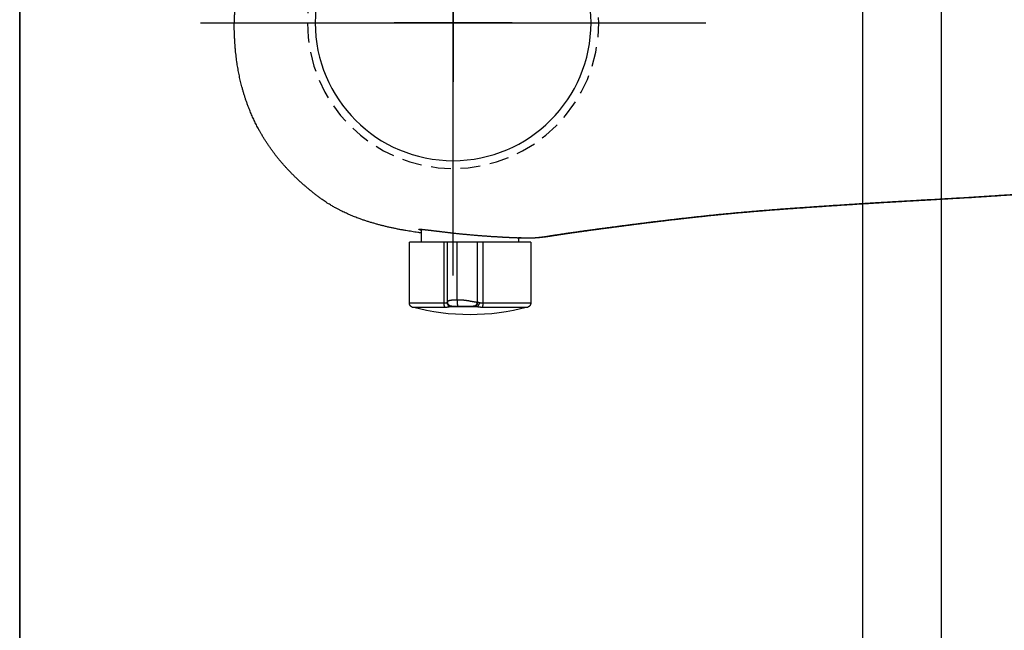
# Model space of a CAD drawing. Header units: millimetres. Extents: x 6161 to 8965, y -9035 to -5431.
# Tile 87 of 256: x 7364 to 7377, y -6811 to -6803. Entities that reach past the tile are written whole.
import ezdxf

# ---------------------------------------------------------------- set-up
doc = ezdxf.new("R2010")
doc.units = ezdxf.units.MM
doc.linetypes.add('HIDDEN', pattern=[0.375, 0.25, -0.125])
doc.layers.add('Wyposazenie Wew - Urzadzenia Sanitarne', color=6, linetype='Continuous')
doc.layers.add('Ściany', color=7, linetype='Continuous')

# ---------------------------------------------------------------- blocks, each defined once
blk = doc.blocks.new('ORAS_ELECTRA')
for p, q in [((3.562, 0.555), (2.787, 0.555)), ((2.787, 0.116), (2.787, 0.555)), ((2.787, 0.402), (2.622, 0.402)), ((2.787, 0.072), (2.787, 0.116)), ((2.787, 0.116), (3.562, 0.116)), ((3.543, 0.072), (2.787, 0.072)), ((3.543, 0.072), (3.543, 0.072)), ((3.603, 0.04), (3.603, -0.303)), ((3.52, -0.051), (2.787, -0.051)), ((2.787, -0.381), (2.787, -0.304)), ((2.787, -0.304), (3.55, -0.304)), ((2.787, -0.985), (2.787, -0.381)), ((3.562, -0.381), (2.787, -0.381)), ((2.729, -0.832), (2.787, -0.832)), ((2.787, -0.985), (3.562, -0.985)), ((2.733, -1.026), (2.733, -1.025)), ((2.368, -4.189), (2.367, -4.175))]:
    blk.add_line(p, q)
for points in [[(0, -0.75), (0, 0.75)], [(-0.75, 0), (0.75, 0)]]:
    blk.add_lwpolyline(points)
at = {"color": 9, "linetype": 'HIDDEN', "true_color": 0xb8b8b8}
blk.add_circle((0, 0), 1.85, dxfattribs=at)
blk.add_arc((0.9, -0.215), 2.807, 344.8647, 15.1366)
for points, knots in [([(-2.718, -0.167), (-2.717, -0.147), (-2.715, -0.106), (-2.712, -0.047), (-2.708, 0.012), (-2.704, 0.068), (-2.699, 0.124), (-2.694, 0.181), (-2.688, 0.237), (-2.682, 0.291), (-2.676, 0.344), (-2.67, 0.395), (-2.663, 0.447), (-2.655, 0.498), (-2.647, 0.549), (-2.639, 0.597), (-2.631, 0.642), (-2.623, 0.685), (-2.615, 0.727), (-2.606, 0.77), (-2.596, 0.812), (-2.586, 0.857), (-2.574, 0.904), (-2.563, 0.948), (-2.552, 0.986), (-2.543, 1.018), (-2.532, 1.053), (-2.521, 1.09), (-2.508, 1.129), (-2.495, 1.167), (-2.481, 1.206), (-2.466, 1.244), (-2.451, 1.282), (-2.436, 1.319), (-2.421, 1.351), (-2.408, 1.38), (-2.397, 1.404), (-2.385, 1.428), (-2.373, 1.452), (-2.36, 1.476), (-2.347, 1.499), (-2.334, 1.523), (-2.32, 1.546), (-2.305, 1.571), (-2.289, 1.597), (-2.27, 1.625), (-2.251, 1.652), (-2.232, 1.679), (-2.212, 1.705), (-2.192, 1.732), (-2.172, 1.758), (-2.149, 1.788), (-2.122, 1.82), (-2.093, 1.856), (-2.063, 1.891), (-2.032, 1.926), (-2.001, 1.96), (-1.969, 1.993), (-1.938, 2.025), (-1.907, 2.056), (-1.875, 2.087), (-1.845, 2.115), (-1.817, 2.14), (-1.791, 2.163), (-1.764, 2.186), (-1.737, 2.208), (-1.71, 2.23), (-1.683, 2.252), (-1.655, 2.273), (-1.627, 2.294), (-1.599, 2.314), (-1.571, 2.333), (-1.543, 2.353), (-1.515, 2.372), (-1.486, 2.39), (-1.455, 2.409), (-1.422, 2.429), (-1.387, 2.449), (-1.351, 2.469), (-1.316, 2.488), (-1.279, 2.506), (-1.243, 2.524), (-1.206, 2.541), (-1.171, 2.557), (-1.139, 2.571), (-1.108, 2.583), (-1.078, 2.595), (-1.047, 2.607), (-1.014, 2.619), (-0.981, 2.631), (-0.948, 2.642), (-0.914, 2.652), (-0.877, 2.663), (-0.838, 2.675), (-0.795, 2.686), (-0.752, 2.697), (-0.709, 2.707), (-0.667, 2.716), (-0.625, 2.724), (-0.583, 2.732), (-0.541, 2.739), (-0.498, 2.745), (-0.456, 2.751), (-0.413, 2.756), (-0.369, 2.761), (-0.324, 2.765), (-0.278, 2.769), (-0.232, 2.772), (-0.186, 2.774), (-0.139, 2.776), (-0.093, 2.778), (-0.046, 2.778), (-0.015, 2.778), (0, 2.779)], [0, 0, 0, 0, 0.013173, 0.026968, 0.039452, 0.051937, 0.064422, 0.076914, 0.089407, 0.101899, 0.113285, 0.124672, 0.136058, 0.147455, 0.158851, 0.170247, 0.179829, 0.189411, 0.198992, 0.208583, 0.218175, 0.227766, 0.23898, 0.250194, 0.257677, 0.26516, 0.272643, 0.281669, 0.290696, 0.299723, 0.308767, 0.317812, 0.326856, 0.335668, 0.34448, 0.350363, 0.356246, 0.362128, 0.368095, 0.374062, 0.380028, 0.386007, 0.391986, 0.397965, 0.405267, 0.412569, 0.419883, 0.427198, 0.434531, 0.441864, 0.4492, 0.456536, 0.466738, 0.476941, 0.487144, 0.497369, 0.507594, 0.517819, 0.527563, 0.537306, 0.54706, 0.556814, 0.564498, 0.572181, 0.57987, 0.587559, 0.595265, 0.602971, 0.610683, 0.618395, 0.625946, 0.633498, 0.64105, 0.648615, 0.656181, 0.663746, 0.672684, 0.681623, 0.690563, 0.699501, 0.708481, 0.717462, 0.726443, 0.735423, 0.742659, 0.749896, 0.757138, 0.764379, 0.772158, 0.779938, 0.787719, 0.795499, 0.803277, 0.813049, 0.822822, 0.832595, 0.842367, 0.851817, 0.861268, 0.870718, 0.880168, 0.889651, 0.899134, 0.908618, 0.918101, 0.928321, 0.938541, 0.948768, 0.958996, 0.969244, 0.979492, 0.989746, 1, 1, 1, 1]), ([(2.669, 0.402), (2.667, 0.417), (2.663, 0.446), (2.657, 0.486), (2.651, 0.524), (2.645, 0.562), (2.638, 0.601), (2.631, 0.643), (2.623, 0.686), (2.614, 0.73), (2.605, 0.773), (2.596, 0.816), (2.585, 0.859), (2.575, 0.901), (2.564, 0.943), (2.552, 0.985), (2.54, 1.027), (2.528, 1.068), (2.515, 1.109), (2.501, 1.15), (2.488, 1.187), (2.475, 1.221), (2.464, 1.251), (2.452, 1.281), (2.439, 1.31), (2.426, 1.34), (2.413, 1.369), (2.399, 1.399), (2.384, 1.429), (2.368, 1.461), (2.353, 1.49), (2.339, 1.515), (2.326, 1.536), (2.312, 1.559), (2.297, 1.584), (2.28, 1.61), (2.262, 1.636), (2.242, 1.664), (2.22, 1.695), (2.195, 1.729), (2.17, 1.761), (2.146, 1.791), (2.122, 1.82), (2.099, 1.849), (2.074, 1.877), (2.05, 1.906), (2.024, 1.935), (1.996, 1.965), (1.966, 1.996), (1.936, 2.027), (1.905, 2.058), (1.874, 2.087), (1.844, 2.115), (1.816, 2.141), (1.789, 2.165), (1.761, 2.189), (1.733, 2.212), (1.705, 2.235), (1.676, 2.257), (1.647, 2.279), (1.617, 2.301), (1.585, 2.324), (1.551, 2.348), (1.516, 2.37), (1.482, 2.393), (1.447, 2.414), (1.411, 2.435), (1.375, 2.456), (1.342, 2.474), (1.311, 2.49), (1.283, 2.504), (1.255, 2.518), (1.226, 2.532), (1.198, 2.545), (1.169, 2.558), (1.139, 2.57), (1.11, 2.583), (1.08, 2.594), (1.047, 2.607), (1.011, 2.62), (0.972, 2.634), (0.933, 2.646), (0.894, 2.659), (0.854, 2.67), (0.816, 2.681), (0.78, 2.69), (0.745, 2.698), (0.71, 2.706), (0.676, 2.714), (0.641, 2.721), (0.606, 2.727), (0.57, 2.734), (0.533, 2.74), (0.494, 2.746), (0.453, 2.751), (0.412, 2.756), (0.369, 2.761), (0.324, 2.765), (0.278, 2.769), (0.232, 2.772), (0.186, 2.774), (0.139, 2.776), (0.093, 2.778), (0.046, 2.778), (0.015, 2.778), (0, 2.779)], [0, 0, 0, 0, 0.011884, 0.021541, 0.031198, 0.040858, 0.050517, 0.061658, 0.072798, 0.083938, 0.09509, 0.106242, 0.117393, 0.128399, 0.139405, 0.150419, 0.161432, 0.172305, 0.183178, 0.19406, 0.204942, 0.213072, 0.221203, 0.229333, 0.237463, 0.245619, 0.253775, 0.261931, 0.270086, 0.279443, 0.288799, 0.295047, 0.301296, 0.307544, 0.315447, 0.323352, 0.331258, 0.339161, 0.34974, 0.36032, 0.370899, 0.380327, 0.389756, 0.399185, 0.408626, 0.418068, 0.427509, 0.43839, 0.449271, 0.460152, 0.471056, 0.481961, 0.492865, 0.502019, 0.511174, 0.520329, 0.529483, 0.538667, 0.547851, 0.557036, 0.566219, 0.5766, 0.586982, 0.597364, 0.607745, 0.618173, 0.628604, 0.639034, 0.649463, 0.65742, 0.665378, 0.673335, 0.681305, 0.689275, 0.697245, 0.705338, 0.713432, 0.721531, 0.729629, 0.740047, 0.750464, 0.760882, 0.771325, 0.781768, 0.792212, 0.801205, 0.8102, 0.819195, 0.828189, 0.837207, 0.846227, 0.855246, 0.864265, 0.874765, 0.885266, 0.895775, 0.906283, 0.917982, 0.929681, 0.941381, 0.953079, 0.964809, 0.97654, 0.98827, 1, 1, 1, 1]), ([(3.61, 0.518), (3.61, 0.52), (3.609, 0.523), (3.607, 0.527), (3.604, 0.531), (3.602, 0.534), (3.601, 0.537), (3.599, 0.538), (3.597, 0.54), (3.596, 0.541), (3.594, 0.543), (3.592, 0.545), (3.59, 0.546), (3.586, 0.548), (3.583, 0.55), (3.578, 0.552), (3.573, 0.554), (3.568, 0.555), (3.564, 0.555), (3.562, 0.555)], [0, 0, 0, 0, 0.078431, 0.1516011, 0.2186896, 0.2790502, 0.32217, 0.3604948, 0.3938979, 0.422293, 0.4507485, 0.4935938, 0.5444787, 0.6032665, 0.6696909, 0.7433181, 0.8235147, 0.9094301, 1, 1, 1, 1]), ([(3.562, 0.116), (3.562, 0.129), (3.562, 0.156), (3.562, 0.195), (3.562, 0.232), (3.562, 0.268), (3.562, 0.303), (3.562, 0.335), (3.562, 0.366), (3.562, 0.394), (3.562, 0.421), (3.562, 0.445), (3.562, 0.467), (3.562, 0.487), (3.562, 0.504), (3.562, 0.519), (3.562, 0.532), (3.562, 0.542), (3.562, 0.549), (3.562, 0.553), (3.562, 0.555), (3.562, 0.555), (3.562, 0.555)], [0, 0, 0, 0, 0.051969, 0.103938, 0.155907, 0.207876, 0.259845, 0.311814, 0.363783, 0.415752, 0.467721, 0.51969, 0.571659, 0.623628, 0.675597, 0.727566, 0.779535, 0.831504, 0.883473, 0.935442, 0.987411, 1, 1, 1, 1]), ([(3.61, 0.518), (3.61, 0.518), (3.61, 0.518), (3.61, 0.516), (3.61, 0.514), (3.61, 0.51), (3.61, 0.505), (3.61, 0.499), (3.61, 0.492), (3.61, 0.484), (3.61, 0.475), (3.61, 0.464), (3.61, 0.453), (3.61, 0.441), (3.61, 0.427), (3.61, 0.413), (3.61, 0.398), (3.61, 0.381), (3.61, 0.364), (3.61, 0.347), (3.61, 0.328), (3.61, 0.308), (3.61, 0.288), (3.61, 0.267), (3.61, 0.244), (3.61, 0.222), (3.61, 0.198), (3.61, 0.174), (3.61, 0.15), (3.61, 0.125), (3.61, 0.108), (3.61, 0.1)], [0, 0, 0, 0, 0.030258, 0.064558, 0.099481, 0.134404, 0.169327, 0.204251, 0.239174, 0.273473, 0.307773, 0.342072, 0.376372, 0.411295, 0.446218, 0.481141, 0.516065, 0.550988, 0.585287, 0.619587, 0.653886, 0.688186, 0.723109, 0.758032, 0.792955, 0.827879, 0.862802, 0.897101, 0.931401, 0.9657, 1, 1, 1, 1]), ([(2.635, 0.402), (2.635, 0.403), (2.634, 0.406), (2.633, 0.409), (2.632, 0.413), (2.631, 0.416), (2.63, 0.42), (2.629, 0.423), (2.628, 0.426), (2.627, 0.428), (2.626, 0.43), (2.626, 0.432), (2.625, 0.434), (2.624, 0.435), (2.623, 0.435), (2.622, 0.435), (2.622, 0.434), (2.621, 0.432), (2.621, 0.43), (2.621, 0.428), (2.621, 0.426), (2.621, 0.423), (2.621, 0.42), (2.621, 0.416), (2.621, 0.411), (2.622, 0.406), (2.622, 0.4), (2.623, 0.393), (2.624, 0.385), (2.624, 0.377), (2.625, 0.37), (2.626, 0.362), (2.627, 0.355), (2.628, 0.347), (2.629, 0.339), (2.63, 0.33), (2.631, 0.321), (2.632, 0.31), (2.634, 0.297), (2.635, 0.284), (2.637, 0.271), (2.638, 0.258), (2.64, 0.245), (2.641, 0.233), (2.643, 0.222), (2.644, 0.21), (2.646, 0.197), (2.647, 0.185), (2.649, 0.171), (2.651, 0.155), (2.653, 0.138), (2.655, 0.12), (2.657, 0.102), (2.659, 0.085), (2.661, 0.069), (2.663, 0.054), (2.665, 0.039), (2.666, 0.024), (2.668, 0.009), (2.67, -0.007), (2.672, -0.023), (2.674, -0.042), (2.676, -0.063), (2.678, -0.083), (2.68, -0.103), (2.682, -0.123), (2.684, -0.141), (2.685, -0.158), (2.687, -0.175), (2.688, -0.192), (2.69, -0.21), (2.692, -0.228), (2.693, -0.247), (2.695, -0.266), (2.696, -0.285), (2.698, -0.304), (2.7, -0.324), (2.701, -0.343), (2.703, -0.36), (2.704, -0.377), (2.705, -0.393), (2.706, -0.408), (2.707, -0.423), (2.708, -0.439), (2.709, -0.455), (2.711, -0.473), (2.712, -0.493), (2.713, -0.512), (2.714, -0.53), (2.715, -0.547), (2.716, -0.563), (2.717, -0.577), (2.718, -0.59), (2.719, -0.603), (2.719, -0.616), (2.72, -0.629), (2.721, -0.642), (2.721, -0.657), (2.722, -0.672), (2.723, -0.687), (2.724, -0.701), (2.724, -0.713), (2.725, -0.725), (2.725, -0.735), (2.726, -0.745), (2.726, -0.754), (2.726, -0.763), (2.727, -0.771), (2.727, -0.78), (2.728, -0.79), (2.728, -0.799), (2.728, -0.808), (2.729, -0.816), (2.729, -0.823), (2.729, -0.83), (2.73, -0.835), (2.73, -0.84), (2.73, -0.844), (2.73, -0.848), (2.73, -0.851), (2.73, -0.855), (2.731, -0.858), (2.731, -0.861), (2.731, -0.863), (2.731, -0.864), (2.731, -0.865), (2.731, -0.865), (2.732, -0.865), (2.732, -0.864), (2.732, -0.863), (2.732, -0.861), (2.732, -0.86), (2.732, -0.857), (2.732, -0.854), (2.732, -0.849), (2.732, -0.845), (2.732, -0.839), (2.732, -0.835), (2.732, -0.832), (2.732, -0.832)], [0, 0, 0, 0, 0.0042792, 0.0099787, 0.0156781, 0.021404, 0.0271325, 0.0336812, 0.0402309, 0.0467796, 0.0533655, 0.0599525, 0.0665385, 0.075105, 0.0836716, 0.0922755, 0.1008795, 0.1086514, 0.1164303, 0.1228835, 0.1293378, 0.135791, 0.1422804, 0.1487709, 0.1552604, 0.1636998, 0.1721392, 0.1806144, 0.1890896, 0.1967438, 0.2044047, 0.2108416, 0.2172794, 0.2237163, 0.2301885, 0.2366616, 0.2431338, 0.2515487, 0.2599637, 0.2684131, 0.2768626, 0.2844923, 0.2921284, 0.2986405, 0.3051535, 0.3116655, 0.3182132, 0.3247618, 0.3313095, 0.3398225, 0.3483355, 0.3568835, 0.3654316, 0.3731504, 0.3808757, 0.3874612, 0.3940477, 0.4006332, 0.4072552, 0.4138782, 0.4205002, 0.4291111, 0.4377221, 0.4463692, 0.4550164, 0.4628257, 0.4706418, 0.477228, 0.4838183, 0.4911381, 0.498458, 0.5058002, 0.5131423, 0.5210725, 0.5290028, 0.5369615, 0.5449203, 0.5527456, 0.5605779, 0.5671458, 0.5737147, 0.5802826, 0.5868873, 0.593493, 0.6000978, 0.6086872, 0.6172766, 0.6259026, 0.6345286, 0.6423194, 0.650117, 0.6566572, 0.6631984, 0.6697386, 0.6763153, 0.682893, 0.6894697, 0.6980223, 0.7065749, 0.7151638, 0.7237526, 0.7315096, 0.7392733, 0.7458024, 0.7523325, 0.7588616, 0.765427, 0.7719935, 0.7785589, 0.7870967, 0.7956344, 0.8042082, 0.812782, 0.8205252, 0.8282751, 0.8348041, 0.841334, 0.847863, 0.8544283, 0.8609946, 0.8675599, 0.8760975, 0.884635, 0.8932085, 0.9017821, 0.909525, 0.9172746, 0.9238053, 0.930337, 0.9368677, 0.9434348, 0.9500028, 0.9565699, 0.9651097, 0.9736495, 0.9822254, 0.9908012, 0.9985463, 1, 1, 1, 1]), ([(2.787, -0.051), (2.787, -0.049), (2.787, -0.043), (2.787, -0.036), (2.787, -0.028), (2.787, -0.021), (2.787, -0.015), (2.787, -0.008), (2.787, -0.002), (2.787, 0.004), (2.787, 0.009), (2.787, 0.014), (2.787, 0.019), (2.787, 0.024), (2.787, 0.028), (2.787, 0.033), (2.787, 0.037), (2.787, 0.041), (2.787, 0.045), (2.787, 0.048), (2.787, 0.052), (2.787, 0.055), (2.787, 0.057), (2.787, 0.06), (2.787, 0.062), (2.787, 0.064), (2.787, 0.066), (2.787, 0.068), (2.787, 0.069), (2.787, 0.07), (2.787, 0.071), (2.787, 0.071), (2.787, 0.072), (2.787, 0.072), (2.787, 0.072)], [0, 0, 0, 0, 0.019721, 0.03899, 0.057967, 0.076814, 0.095683, 0.114718, 0.134051, 0.153798, 0.17406, 0.194923, 0.216457, 0.238722, 0.261761, 0.285612, 0.313317, 0.342096, 0.371961, 0.402918, 0.434962, 0.468086, 0.502274, 0.541086, 0.581133, 0.622379, 0.664784, 0.708307, 0.762973, 0.819155, 0.87676, 0.935693, 0.995855, 1, 1, 1, 1]), ([(3.52, -0.051), (3.52, -0.049), (3.52, -0.043), (3.52, -0.036), (3.52, -0.028), (3.52, -0.021), (3.521, -0.014), (3.521, -0.007), (3.521, -0.001), (3.522, 0.006), (3.522, 0.011), (3.523, 0.017), (3.523, 0.02), (3.524, 0.022), (3.524, 0.024), (3.524, 0.025), (3.524, 0.026), (3.524, 0.027), (3.525, 0.029), (3.525, 0.032), (3.526, 0.036), (3.526, 0.04), (3.527, 0.043), (3.528, 0.047), (3.529, 0.05), (3.53, 0.053), (3.531, 0.056), (3.532, 0.058), (3.533, 0.061), (3.534, 0.063), (3.535, 0.065), (3.536, 0.067), (3.538, 0.069), (3.539, 0.07), (3.54, 0.071), (3.541, 0.071), (3.542, 0.072), (3.543, 0.072), (3.543, 0.072)], [0, 0, 0, 0, 0.01917, 0.038292, 0.057502, 0.076956, 0.09682, 0.117269, 0.138479, 0.160625, 0.183871, 0.204366, 0.225833, 0.231627, 0.237495, 0.243437, 0.249456, 0.255552, 0.261727, 0.28189, 0.304533, 0.329846, 0.358036, 0.389317, 0.423917, 0.45358, 0.485546, 0.519924, 0.556824, 0.596349, 0.638597, 0.700325, 0.760775, 0.819502, 0.876112, 0.93026, 0.981648, 1, 1, 1, 1]), ([(3.6, 0.016), (3.6, 0.017), (3.6, 0.017), (3.6, 0.018), (3.6, 0.019), (3.6, 0.019), (3.6, 0.02), (3.6, 0.021), (3.6, 0.021), (3.599, 0.022), (3.599, 0.022), (3.599, 0.023), (3.599, 0.023), (3.599, 0.023), (3.599, 0.024), (3.599, 0.024), (3.599, 0.024), (3.599, 0.025), (3.599, 0.026), (3.599, 0.027), (3.598, 0.03), (3.597, 0.033), (3.596, 0.037), (3.594, 0.04), (3.593, 0.043), (3.591, 0.046), (3.589, 0.049), (3.588, 0.05), (3.587, 0.052), (3.586, 0.053), (3.585, 0.053), (3.585, 0.054), (3.584, 0.055), (3.582, 0.056), (3.581, 0.058), (3.578, 0.06), (3.576, 0.062), (3.573, 0.063), (3.571, 0.065), (3.569, 0.066), (3.567, 0.067), (3.565, 0.067), (3.563, 0.068), (3.561, 0.069), (3.559, 0.069), (3.557, 0.07), (3.554, 0.07), (3.552, 0.071), (3.55, 0.071), (3.549, 0.071), (3.547, 0.071), (3.545, 0.072), (3.543, 0.072), (3.543, 0.072)], [0, 0, 0, 0, 0.041021, 0.077129, 0.108289, 0.134488, 0.155745, 0.166554, 0.175503, 0.182672, 0.188223, 0.190501, 0.192537, 0.19444, 0.19634, 0.198367, 0.203303, 0.208682, 0.214023, 0.226465, 0.24817, 0.285339, 0.314754, 0.343372, 0.372817, 0.40328, 0.434823, 0.453059, 0.467575, 0.478348, 0.486536, 0.495857, 0.510203, 0.526983, 0.546081, 0.579762, 0.61095, 0.639622, 0.668015, 0.693395, 0.715765, 0.735138, 0.75305, 0.773725, 0.797404, 0.824822, 0.855364, 0.888996, 0.905911, 0.923594, 0.944615, 0.9701, 1, 1, 1, 1]), ([(3.553, 0.071), (3.553, 0.071), (3.554, 0.073), (3.555, 0.075), (3.555, 0.076)], [0, 0, 0, 0, 0.333283, 1, 1, 1, 1]), ([(3.555, 0.076), (3.556, 0.078), (3.557, 0.082), (3.559, 0.088), (3.56, 0.094), (3.561, 0.101), (3.562, 0.108), (3.562, 0.113), (3.562, 0.116)], [0, 0, 0, 0, 0.1721607, 0.3417805, 0.5091093, 0.6744073, 0.8379446, 1, 1, 1, 1]), ([(3.555, 0.076), (3.558, 0.076), (3.563, 0.075), (3.571, 0.073), (3.579, 0.069), (3.586, 0.065), (3.593, 0.059), (3.598, 0.053), (3.601, 0.047), (3.603, 0.042), (3.603, 0.04)], [0, 0, 0, 0, 0.118749, 0.242699, 0.370375, 0.5, 0.629625, 0.757301, 0.881251, 1, 1, 1, 1]), ([(3.61, 0.1), (3.609, 0.101), (3.608, 0.103), (3.604, 0.106), (3.599, 0.109), (3.592, 0.111), (3.585, 0.113), (3.577, 0.115), (3.57, 0.115), (3.564, 0.116), (3.562, 0.116)], [0, 0, 0, 0, 0.1191402, 0.243165, 0.3706743, 0.5, 0.6293257, 0.756835, 0.8808598, 1, 1, 1, 1]), ([(3.603, 0.04), (3.603, 0.037), (3.602, 0.032), (3.601, 0.024), (3.6, 0.018), (3.6, 0.014), (3.6, 0.013)], [0, 0, 0, 0, 0.266792, 0.520964, 0.764581, 1, 1, 1, 1]), ([(3.6, 0.016), (3.6, 0.016), (3.6, 0.016), (3.6, 0.015), (3.6, 0.013), (3.6, 0.012), (3.6, 0.009), (3.6, 0.007), (3.6, 0.004), (3.6, 0.001), (3.6, -0.002), (3.6, -0.005), (3.6, -0.008), (3.6, -0.011), (3.6, -0.014), (3.6, -0.017), (3.6, -0.021), (3.6, -0.025), (3.6, -0.028), (3.6, -0.03), (3.6, -0.032), (3.6, -0.034), (3.6, -0.035), (3.6, -0.037), (3.6, -0.04), (3.6, -0.043), (3.6, -0.046), (3.6, -0.049), (3.6, -0.05), (3.6, -0.051), (3.6, -0.053), (3.6, -0.054), (3.6, -0.055), (3.6, -0.056), (3.6, -0.057), (3.6, -0.058), (3.6, -0.058), (3.6, -0.059), (3.6, -0.06), (3.6, -0.06)], [0, 0, 0, 0, 0.076078, 0.15297, 0.227006, 0.298208, 0.366602, 0.432213, 0.495074, 0.555219, 0.594456, 0.632169, 0.668376, 0.703094, 0.736346, 0.768157, 0.800233, 0.830287, 0.858366, 0.86887, 0.879083, 0.889008, 0.898651, 0.908017, 0.917111, 0.938818, 0.957286, 0.962758, 0.967903, 0.972732, 0.977263, 0.981513, 0.985504, 0.989865, 0.991183, 0.992445, 0.993663, 0.996026, 1, 1, 1, 1]), ([(3.61, 0.1), (3.61, 0.096), (3.61, 0.088), (3.609, 0.077), (3.608, 0.066), (3.607, 0.057), (3.605, 0.048), (3.604, 0.043), (3.603, 0.04)], [0, 0, 0, 0, 0.165911, 0.33128, 0.498335, 0.665401, 0.831978, 1, 1, 1, 1]), ([(2.787, -0.304), (2.787, -0.302), (2.787, -0.298), (2.787, -0.293), (2.787, -0.287), (2.787, -0.281), (2.787, -0.275), (2.787, -0.269), (2.787, -0.263), (2.787, -0.257), (2.787, -0.251), (2.787, -0.246), (2.787, -0.24), (2.787, -0.234), (2.787, -0.227), (2.787, -0.221), (2.787, -0.215), (2.787, -0.209), (2.787, -0.203), (2.787, -0.197), (2.787, -0.19), (2.787, -0.184), (2.787, -0.178), (2.787, -0.173), (2.787, -0.167), (2.787, -0.161), (2.787, -0.155), (2.787, -0.149), (2.787, -0.143), (2.787, -0.137), (2.787, -0.131), (2.787, -0.124), (2.787, -0.118), (2.787, -0.111), (2.787, -0.104), (2.787, -0.097), (2.787, -0.09), (2.787, -0.082), (2.787, -0.075), (2.787, -0.067), (2.787, -0.059), (2.787, -0.054), (2.787, -0.051)], [0, 0, 0, 0, 0.049887, 0.099698, 0.149297, 0.198547, 0.247314, 0.295466, 0.34287, 0.379507, 0.415541, 0.45091, 0.485556, 0.519419, 0.552445, 0.584578, 0.61163, 0.637943, 0.663488, 0.688238, 0.712168, 0.735259, 0.752802, 0.769811, 0.786283, 0.802217, 0.817617, 0.832489, 0.846477, 0.85999, 0.873048, 0.885678, 0.897914, 0.909797, 0.921379, 0.932718, 0.943882, 0.954949, 0.966002, 0.977133, 0.988433, 1, 1, 1, 1]), ([(3.55, -0.304), (3.55, -0.302), (3.55, -0.298), (3.549, -0.293), (3.549, -0.287), (3.548, -0.281), (3.547, -0.275), (3.546, -0.27), (3.546, -0.267), (3.545, -0.266), (3.545, -0.265), (3.545, -0.264), (3.545, -0.262), (3.544, -0.26), (3.544, -0.256), (3.543, -0.252), (3.542, -0.248), (3.541, -0.243), (3.54, -0.237), (3.538, -0.23), (3.537, -0.222), (3.535, -0.213), (3.534, -0.206), (3.532, -0.2), (3.531, -0.194), (3.53, -0.188), (3.53, -0.182), (3.529, -0.176), (3.528, -0.17), (3.527, -0.165), (3.526, -0.159), (3.526, -0.154), (3.525, -0.15), (3.525, -0.147), (3.525, -0.146), (3.525, -0.145), (3.525, -0.145), (3.524, -0.144), (3.524, -0.141), (3.524, -0.136), (3.523, -0.128), (3.522, -0.121), (3.522, -0.113), (3.521, -0.106), (3.521, -0.098), (3.521, -0.09), (3.52, -0.082), (3.52, -0.075), (3.52, -0.067), (3.52, -0.059), (3.52, -0.054), (3.52, -0.051)], [0, 0, 0, 0, 0.047929, 0.097632, 0.148959, 0.20173, 0.249192, 0.297439, 0.305998, 0.314574, 0.323166, 0.331729, 0.336957, 0.358592, 0.382731, 0.408606, 0.436117, 0.465151, 0.495573, 0.53725, 0.580638, 0.625264, 0.652229, 0.677298, 0.700547, 0.722056, 0.741908, 0.760187, 0.77698, 0.792763, 0.807157, 0.82025, 0.835675, 0.837547, 0.839386, 0.841193, 0.842966, 0.844708, 0.846419, 0.862519, 0.877721, 0.8921, 0.905742, 0.918737, 0.931183, 0.943183, 0.95484, 0.966256, 0.977529, 0.98875, 1, 1, 1, 1]), ([(3.52, -0.051), (3.523, -0.051), (3.53, -0.051), (3.539, -0.051), (3.548, -0.052), (3.557, -0.052), (3.564, -0.053), (3.57, -0.053), (3.576, -0.054), (3.582, -0.055), (3.587, -0.055), (3.591, -0.056), (3.595, -0.057), (3.597, -0.058), (3.599, -0.059), (3.6, -0.06), (3.6, -0.06)], [0, 0, 0, 0, 0.076805, 0.156939, 0.239951, 0.303775, 0.368607, 0.434128, 0.5, 0.565872, 0.631393, 0.696225, 0.760049, 0.843061, 0.923195, 1, 1, 1, 1]), ([(3.6, -0.06), (3.6, -0.061), (3.6, -0.061), (3.6, -0.062), (3.6, -0.063), (3.6, -0.064), (3.6, -0.064), (3.6, -0.065), (3.6, -0.066), (3.6, -0.067), (3.6, -0.068), (3.6, -0.07), (3.6, -0.071), (3.6, -0.073), (3.6, -0.075), (3.6, -0.078), (3.6, -0.08), (3.6, -0.083), (3.6, -0.086), (3.6, -0.091), (3.6, -0.096), (3.6, -0.101), (3.6, -0.106), (3.6, -0.112), (3.6, -0.118), (3.6, -0.124), (3.6, -0.131), (3.6, -0.137), (3.6, -0.144), (3.6, -0.151), (3.6, -0.159), (3.6, -0.167), (3.6, -0.174), (3.6, -0.182), (3.6, -0.189), (3.6, -0.196), (3.6, -0.203), (3.6, -0.21), (3.6, -0.217), (3.6, -0.225), (3.6, -0.233), (3.6, -0.24), (3.6, -0.247), (3.6, -0.252), (3.6, -0.254)], [0, 0, 0, 0, 0.001701, 0.002985, 0.003853, 0.006141, 0.006983, 0.007871, 0.008809, 0.011147, 0.013741, 0.016608, 0.01976, 0.023207, 0.027986, 0.033081, 0.038503, 0.044262, 0.050366, 0.063113, 0.076757, 0.091334, 0.106873, 0.123398, 0.140929, 0.164183, 0.188733, 0.214605, 0.241819, 0.270395, 0.30684, 0.344941, 0.384718, 0.426192, 0.469379, 0.513475, 0.55925, 0.606715, 0.65169, 0.717432, 0.785117, 0.854763, 0.926386, 1, 1, 1, 1]), ([(3.55, -0.304), (3.552, -0.303), (3.556, -0.303), (3.562, -0.302), (3.568, -0.3), (3.573, -0.298), (3.577, -0.296), (3.581, -0.293), (3.585, -0.289), (3.589, -0.285), (3.592, -0.281), (3.594, -0.277), (3.597, -0.272), (3.598, -0.266), (3.6, -0.26), (3.6, -0.256), (3.6, -0.254)], [0, 0, 0, 0, 0.076805, 0.156939, 0.239951, 0.303775, 0.368607, 0.434128, 0.5, 0.565872, 0.631393, 0.696225, 0.760049, 0.843061, 0.923195, 1, 1, 1, 1]), ([(3.6, -0.268), (3.6, -0.27), (3.6, -0.274), (3.598, -0.279), (3.597, -0.284), (3.594, -0.289), (3.592, -0.293), (3.589, -0.297), (3.585, -0.3), (3.581, -0.303), (3.577, -0.306), (3.573, -0.308), (3.568, -0.31), (3.562, -0.312), (3.556, -0.313), (3.552, -0.313), (3.55, -0.313)], [0, 0, 0, 0, 0.076805, 0.156939, 0.239951, 0.303775, 0.368607, 0.434128, 0.5, 0.565872, 0.631393, 0.696225, 0.760049, 0.843061, 0.923195, 1, 1, 1, 1]), ([(3.555, -0.335), (3.555, -0.333), (3.554, -0.33), (3.552, -0.325), (3.551, -0.321), (3.55, -0.317), (3.55, -0.314), (3.55, -0.313)], [0, 0, 0, 0, 0.2023635, 0.3901898, 0.5636404, 0.7972661, 1, 1, 1, 1]), ([(3.603, -0.303), (3.603, -0.305), (3.601, -0.309), (3.598, -0.314), (3.593, -0.32), (3.586, -0.324), (3.579, -0.328), (3.571, -0.332), (3.563, -0.334), (3.558, -0.335), (3.555, -0.335)], [0, 0, 0, 0, 0.118749, 0.242699, 0.370375, 0.5, 0.629625, 0.757301, 0.881251, 1, 1, 1, 1]), ([(3.562, -0.381), (3.562, -0.378), (3.562, -0.373), (3.561, -0.364), (3.56, -0.357), (3.559, -0.349), (3.557, -0.342), (3.556, -0.337), (3.555, -0.335)], [0, 0, 0, 0, 0.162055, 0.325593, 0.490891, 0.658219, 0.827839, 1, 1, 1, 1]), ([(3.61, -0.373), (3.609, -0.373), (3.608, -0.374), (3.604, -0.376), (3.599, -0.377), (3.592, -0.379), (3.585, -0.38), (3.577, -0.38), (3.57, -0.381), (3.564, -0.381), (3.562, -0.381)], [0, 0, 0, 0, 0.11914, 0.243165, 0.370674, 0.5, 0.629326, 0.756835, 0.88086, 1, 1, 1, 1]), ([(3.6, -0.254), (3.6, -0.255), (3.6, -0.256), (3.6, -0.259), (3.6, -0.263), (3.6, -0.267), (3.6, -0.268)], [0, 0, 0, 0, 0.250764, 0.5, 0.749236, 1, 1, 1, 1]), ([(3.6, -0.268), (3.6, -0.271), (3.6, -0.275), (3.601, -0.284), (3.602, -0.293), (3.603, -0.3), (3.603, -0.303)], [0, 0, 0, 0, 0.235419, 0.479036, 0.733208, 1, 1, 1, 1]), ([(3.603, -0.303), (3.604, -0.307), (3.605, -0.313), (3.607, -0.324), (3.608, -0.336), (3.609, -0.348), (3.61, -0.36), (3.61, -0.369), (3.61, -0.373)], [0, 0, 0, 0, 0.167999, 0.334577, 0.501664, 0.668698, 0.834066, 1, 1, 1, 1]), ([(3.61, -0.373), (3.61, -0.382), (3.61, -0.401), (3.61, -0.429), (3.61, -0.456), (3.61, -0.483), (3.61, -0.51), (3.61, -0.536), (3.61, -0.561), (3.61, -0.586), (3.61, -0.61), (3.61, -0.634), (3.61, -0.657), (3.61, -0.68), (3.61, -0.702), (3.61, -0.723), (3.61, -0.743), (3.61, -0.762), (3.61, -0.781), (3.61, -0.798), (3.61, -0.815), (3.61, -0.831), (3.61, -0.847), (3.61, -0.861), (3.61, -0.874), (3.61, -0.886), (3.61, -0.897), (3.61, -0.907), (3.61, -0.916), (3.61, -0.924), (3.61, -0.93), (3.61, -0.936), (3.61, -0.941), (3.61, -0.944), (3.61, -0.947), (3.61, -0.948), (3.61, -0.948), (3.61, -0.948)], [0, 0, 0, 0, 0.02907, 0.058141, 0.087211, 0.116281, 0.145352, 0.173903, 0.202454, 0.231005, 0.259557, 0.288627, 0.317697, 0.346768, 0.375838, 0.404908, 0.433459, 0.462011, 0.490562, 0.519113, 0.548184, 0.577254, 0.606324, 0.635395, 0.664465, 0.693016, 0.721567, 0.750119, 0.77867, 0.80774, 0.836811, 0.865881, 0.894951, 0.924021, 0.952573, 0.981124, 1, 1, 1, 1]), ([(3.562, -0.985), (3.562, -0.985), (3.562, -0.985), (3.562, -0.984), (3.562, -0.98), (3.562, -0.973), (3.562, -0.963), (3.562, -0.951), (3.562, -0.937), (3.562, -0.92), (3.562, -0.9), (3.562, -0.878), (3.562, -0.854), (3.562, -0.828), (3.562, -0.8), (3.562, -0.769), (3.562, -0.737), (3.562, -0.703), (3.562, -0.667), (3.562, -0.63), (3.562, -0.591), (3.562, -0.551), (3.562, -0.51), (3.562, -0.468), (3.562, -0.425), (3.562, -0.395), (3.562, -0.381)], [0, 0, 0, 0, 0.005033, 0.048292, 0.091552, 0.134811, 0.17807, 0.22133, 0.264589, 0.307849, 0.351108, 0.394368, 0.437627, 0.480887, 0.524146, 0.567405, 0.610665, 0.653924, 0.697184, 0.740443, 0.783703, 0.826962, 0.870222, 0.913481, 0.956741, 1, 1, 1, 1]), ([(2.733, -1.025), (2.733, -1.024), (2.733, -1.021), (2.733, -1.017), (2.733, -1.014), (2.733, -1.012), (2.733, -1.009), (2.733, -1.007), (2.733, -1.005), (2.733, -1.003), (2.733, -1.001), (2.733, -0.999), (2.733, -0.997), (2.733, -0.993), (2.733, -0.989), (2.733, -0.984), (2.733, -0.98), (2.733, -0.977), (2.733, -0.974), (2.733, -0.972), (2.733, -0.97), (2.733, -0.968), (2.733, -0.967), (2.733, -0.965), (2.733, -0.963), (2.733, -0.961), (2.733, -0.958), (2.733, -0.956), (2.733, -0.954), (2.733, -0.951), (2.733, -0.949), (2.733, -0.946), (2.733, -0.943), (2.733, -0.938), (2.733, -0.934), (2.733, -0.93), (2.733, -0.927), (2.733, -0.924), (2.733, -0.921), (2.733, -0.919), (2.733, -0.916), (2.733, -0.914), (2.733, -0.911), (2.733, -0.909), (2.733, -0.906), (2.733, -0.903), (2.733, -0.9), (2.733, -0.897), (2.733, -0.894), (2.733, -0.891), (2.733, -0.889), (2.733, -0.887), (2.733, -0.885), (2.733, -0.883), (2.733, -0.881), (2.733, -0.878), (2.733, -0.875), (2.733, -0.873), (2.733, -0.872), (2.733, -0.87), (2.733, -0.868), (2.733, -0.865), (2.733, -0.863), (2.733, -0.86), (2.733, -0.858), (2.733, -0.854), (2.733, -0.851), (2.733, -0.848), (2.733, -0.846), (2.733, -0.843), (2.733, -0.841), (2.733, -0.839), (2.733, -0.837), (2.733, -0.835), (2.733, -0.833), (2.733, -0.832)], [0, 0, 0, 0, 0.025346, 0.041514, 0.055857, 0.06875, 0.08098, 0.092572, 0.102123, 0.112108, 0.12253, 0.133537, 0.146021, 0.160132, 0.184501, 0.210263, 0.236236, 0.250249, 0.263083, 0.274263, 0.283805, 0.292587, 0.301103, 0.309352, 0.320331, 0.331606, 0.343364, 0.355775, 0.366984, 0.379486, 0.392895, 0.406407, 0.419997, 0.446769, 0.473511, 0.49133, 0.507531, 0.522448, 0.536266, 0.54984, 0.563598, 0.574662, 0.586898, 0.600495, 0.615341, 0.631272, 0.648204, 0.662699, 0.676923, 0.690761, 0.703171, 0.713907, 0.72309, 0.731765, 0.746959, 0.761608, 0.777025, 0.784694, 0.793131, 0.802937, 0.814112, 0.826455, 0.839046, 0.851769, 0.864615, 0.883765, 0.901031, 0.916411, 0.929903, 0.940738, 0.951503, 0.96226, 0.973257, 0.985821, 1, 1, 1, 1]), ([(3.562, -0.985), (3.563, -0.985), (3.567, -0.985), (3.571, -0.984), (3.576, -0.983), (3.579, -0.982), (3.582, -0.981), (3.584, -0.98), (3.586, -0.979), (3.588, -0.978), (3.59, -0.976), (3.592, -0.975), (3.595, -0.973), (3.597, -0.97), (3.6, -0.967), (3.603, -0.963), (3.606, -0.959), (3.608, -0.954), (3.609, -0.95), (3.61, -0.948)], [0, 0, 0, 0, 0.07845, 0.151634, 0.218731, 0.279096, 0.322217, 0.36054, 0.39394, 0.422331, 0.450782, 0.49362, 0.544498, 0.60328, 0.669699, 0.743322, 0.823516, 0.90943, 1, 1, 1, 1]), ([(2.367, -4.175), (2.368, -4.161), (2.37, -4.134), (2.373, -4.093), (2.377, -4.052), (2.38, -4.011), (2.383, -3.971), (2.386, -3.931), (2.389, -3.891), (2.393, -3.851), (2.396, -3.811), (2.399, -3.772), (2.403, -3.733), (2.406, -3.694), (2.41, -3.655), (2.413, -3.617), (2.417, -3.579), (2.42, -3.541), (2.424, -3.504), (2.427, -3.467), (2.431, -3.43), (2.434, -3.393), (2.438, -3.357), (2.442, -3.322), (2.445, -3.286), (2.449, -3.251), (2.452, -3.216), (2.456, -3.181), (2.46, -3.146), (2.464, -3.111), (2.467, -3.077), (2.471, -3.042), (2.475, -3.007), (2.479, -2.973), (2.483, -2.938), (2.487, -2.905), (2.49, -2.871), (2.494, -2.838), (2.498, -2.806), (2.502, -2.774), (2.505, -2.742), (2.509, -2.711), (2.513, -2.68), (2.517, -2.649), (2.52, -2.619), (2.524, -2.589), (2.528, -2.559), (2.531, -2.528), (2.535, -2.497), (2.539, -2.466), (2.543, -2.436), (2.547, -2.406), (2.55, -2.377), (2.554, -2.349), (2.558, -2.32), (2.561, -2.293), (2.565, -2.264), (2.569, -2.234), (2.573, -2.204), (2.576, -2.174), (2.58, -2.144), (2.584, -2.116), (2.588, -2.088), (2.591, -2.06), (2.595, -2.033), (2.598, -2.007), (2.602, -1.981), (2.605, -1.956), (2.608, -1.931), (2.612, -1.906), (2.615, -1.882), (2.618, -1.859), (2.621, -1.835), (2.624, -1.813), (2.627, -1.79), (2.63, -1.769), (2.633, -1.747), (2.636, -1.726), (2.639, -1.704), (2.642, -1.681), (2.645, -1.657), (2.649, -1.633), (2.652, -1.611), (2.655, -1.588), (2.658, -1.567), (2.661, -1.546), (2.664, -1.525), (2.667, -1.506), (2.669, -1.487), (2.672, -1.47), (2.674, -1.454), (2.676, -1.439), (2.679, -1.424), (2.681, -1.409), (2.683, -1.395), (2.685, -1.381), (2.687, -1.368), (2.689, -1.352), (2.692, -1.335), (2.695, -1.317), (2.697, -1.299), (2.7, -1.283), (2.703, -1.266), (2.705, -1.251), (2.707, -1.236), (2.709, -1.221), (2.712, -1.208), (2.714, -1.194), (2.716, -1.182), (2.717, -1.17), (2.719, -1.158), (2.721, -1.147), (2.722, -1.136), (2.724, -1.125), (2.725, -1.115), (2.726, -1.105), (2.727, -1.096), (2.728, -1.087), (2.729, -1.079), (2.73, -1.07), (2.731, -1.062), (2.732, -1.054), (2.732, -1.045), (2.733, -1.036), (2.733, -1.029), (2.733, -1.026)], [0, 0, 0, 0, 0.005164, 0.010329, 0.015494, 0.020658, 0.025822, 0.031005, 0.036188, 0.041372, 0.046555, 0.051738, 0.056984, 0.06223, 0.067476, 0.072723, 0.077968, 0.083214, 0.08846, 0.093707, 0.098953, 0.104199, 0.109444, 0.11469, 0.119937, 0.125183, 0.130428, 0.135872, 0.141317, 0.146762, 0.152206, 0.15765, 0.163343, 0.169037, 0.174731, 0.180424, 0.186117, 0.19181, 0.197503, 0.203197, 0.20889, 0.214583, 0.220354, 0.226126, 0.231897, 0.237669, 0.24344, 0.24976, 0.25608, 0.2624, 0.26872, 0.275039, 0.281377, 0.287715, 0.294054, 0.300392, 0.30673, 0.314114, 0.321498, 0.328883, 0.336267, 0.343651, 0.351036, 0.35842, 0.365804, 0.373187, 0.380571, 0.387955, 0.395339, 0.402843, 0.410348, 0.417853, 0.425358, 0.432951, 0.440545, 0.448138, 0.455736, 0.463333, 0.470931, 0.480459, 0.489988, 0.499517, 0.509046, 0.518575, 0.528119, 0.537663, 0.547208, 0.556752, 0.566296, 0.57459, 0.582884, 0.591178, 0.599474, 0.60777, 0.616066, 0.624348, 0.63263, 0.640912, 0.653338, 0.665764, 0.678196, 0.690629, 0.703064, 0.715499, 0.727921, 0.740344, 0.752769, 0.765193, 0.777621, 0.79005, 0.802479, 0.814908, 0.827734, 0.84056, 0.853387, 0.866213, 0.879042, 0.891871, 0.904701, 0.917531, 0.931434, 0.945337, 0.95924, 0.980096, 1, 1, 1, 1]), ([(2.369, -4.189), (2.37, -4.184), (2.371, -4.173), (2.372, -4.157), (2.373, -4.139), (2.375, -4.119), (2.376, -4.098), (2.378, -4.075), (2.38, -4.052), (2.381, -4.029), (2.383, -4.005), (2.385, -3.982), (2.387, -3.959), (2.389, -3.936), (2.391, -3.913), (2.393, -3.891), (2.394, -3.868), (2.396, -3.846), (2.398, -3.823), (2.4, -3.801), (2.402, -3.779), (2.404, -3.757), (2.406, -3.735), (2.408, -3.713), (2.41, -3.691), (2.412, -3.67), (2.413, -3.648), (2.415, -3.627), (2.417, -3.605), (2.419, -3.584), (2.421, -3.563), (2.423, -3.542), (2.425, -3.521), (2.427, -3.5), (2.429, -3.479), (2.431, -3.459), (2.433, -3.438), (2.435, -3.418), (2.437, -3.397), (2.439, -3.377), (2.441, -3.357), (2.443, -3.336), (2.445, -3.316), (2.447, -3.296), (2.449, -3.277), (2.451, -3.257), (2.453, -3.237), (2.455, -3.217), (2.458, -3.198), (2.46, -3.178), (2.462, -3.159), (2.464, -3.14), (2.466, -3.12), (2.468, -3.101), (2.47, -3.082), (2.472, -3.063), (2.474, -3.044), (2.476, -3.025), (2.478, -3.007), (2.48, -2.988), (2.482, -2.969), (2.484, -2.951), (2.487, -2.933), (2.489, -2.914), (2.491, -2.896), (2.493, -2.878), (2.495, -2.86), (2.497, -2.842), (2.499, -2.824), (2.501, -2.806), (2.503, -2.788), (2.505, -2.77), (2.507, -2.753), (2.509, -2.735), (2.511, -2.718), (2.514, -2.7), (2.516, -2.683), (2.518, -2.666), (2.52, -2.649), (2.522, -2.632), (2.524, -2.615), (2.526, -2.598), (2.528, -2.581), (2.53, -2.564), (2.532, -2.547), (2.534, -2.531), (2.536, -2.514), (2.538, -2.498), (2.54, -2.482), (2.542, -2.465), (2.544, -2.449), (2.546, -2.433), (2.548, -2.417), (2.55, -2.401), (2.552, -2.385), (2.554, -2.369), (2.556, -2.353), (2.558, -2.338), (2.56, -2.322), (2.562, -2.307), (2.564, -2.291), (2.566, -2.276), (2.568, -2.261), (2.57, -2.245), (2.572, -2.23), (2.574, -2.215), (2.576, -2.2), (2.578, -2.186), (2.58, -2.171), (2.582, -2.156), (2.584, -2.141), (2.586, -2.127), (2.587, -2.112), (2.589, -2.098), (2.591, -2.083), (2.593, -2.069), (2.595, -2.055), (2.597, -2.041), (2.599, -2.026), (2.601, -2.013), (2.602, -1.999), (2.604, -1.985), (2.606, -1.971), (2.608, -1.958), (2.61, -1.944), (2.611, -1.931), (2.613, -1.918), (2.615, -1.904), (2.617, -1.891), (2.618, -1.878), (2.62, -1.865), (2.622, -1.852), (2.624, -1.839), (2.625, -1.826), (2.627, -1.814), (2.629, -1.801), (2.63, -1.789), (2.632, -1.776), (2.634, -1.764), (2.635, -1.752), (2.637, -1.739), (2.639, -1.727), (2.64, -1.715), (2.642, -1.703), (2.644, -1.692), (2.645, -1.68), (2.647, -1.668), (2.648, -1.657), (2.65, -1.645), (2.652, -1.634), (2.653, -1.622), (2.655, -1.611), (2.656, -1.6), (2.658, -1.589), (2.659, -1.578), (2.661, -1.567), (2.662, -1.557), (2.664, -1.546), (2.665, -1.536), (2.667, -1.525), (2.668, -1.515), (2.67, -1.504), (2.671, -1.494), (2.673, -1.484), (2.674, -1.474), (2.676, -1.464), (2.677, -1.454), (2.679, -1.444), (2.68, -1.434), (2.682, -1.425), (2.683, -1.415), (2.684, -1.406), (2.686, -1.396), (2.687, -1.387), (2.689, -1.378), (2.69, -1.368), (2.691, -1.359), (2.693, -1.35), (2.694, -1.341), (2.695, -1.332), (2.697, -1.324), (2.698, -1.315), (2.7, -1.306), (2.701, -1.297), (2.702, -1.289), (2.703, -1.281), (2.705, -1.272), (2.706, -1.264), (2.707, -1.256), (2.708, -1.247), (2.71, -1.239), (2.711, -1.231), (2.712, -1.223), (2.713, -1.215), (2.714, -1.207), (2.716, -1.199), (2.717, -1.191), (2.718, -1.183), (2.719, -1.175), (2.72, -1.167), (2.721, -1.159), (2.722, -1.151), (2.723, -1.143), (2.724, -1.134), (2.725, -1.126), (2.726, -1.117), (2.727, -1.108), (2.728, -1.099), (2.729, -1.09), (2.73, -1.08), (2.731, -1.07), (2.732, -1.059), (2.732, -1.048), (2.733, -1.037), (2.733, -1.03), (2.733, -1.026), (2.733, -1.026)], [0, 0, 0, 0, 0.002013, 0.004064, 0.006124, 0.008739, 0.011458, 0.014318, 0.017349, 0.020341, 0.023344, 0.026338, 0.029325, 0.032303, 0.035274, 0.038238, 0.041195, 0.044145, 0.047102, 0.050061, 0.053023, 0.055986, 0.058948, 0.061908, 0.064862, 0.06781, 0.070751, 0.0737, 0.076654, 0.079609, 0.082565, 0.085523, 0.088481, 0.091442, 0.094405, 0.09737, 0.100337, 0.103307, 0.106281, 0.109257, 0.112238, 0.115222, 0.11821, 0.121202, 0.1242, 0.127202, 0.130209, 0.133222, 0.13624, 0.139265, 0.142296, 0.145333, 0.148377, 0.151428, 0.154487, 0.157553, 0.160627, 0.16371, 0.166801, 0.1699, 0.173009, 0.17612, 0.17924, 0.182368, 0.185506, 0.188653, 0.19181, 0.194977, 0.198155, 0.201343, 0.204543, 0.207753, 0.210975, 0.214209, 0.217456, 0.220715, 0.223986, 0.227263, 0.230551, 0.233856, 0.237175, 0.240507, 0.243851, 0.247205, 0.250567, 0.253941, 0.257333, 0.26074, 0.264163, 0.267601, 0.271056, 0.274528, 0.278022, 0.281533, 0.285058, 0.288597, 0.292151, 0.29572, 0.299304, 0.302905, 0.306523, 0.310158, 0.313811, 0.317482, 0.321172, 0.324882, 0.328613, 0.332364, 0.336136, 0.339931, 0.343749, 0.34759, 0.351456, 0.355347, 0.359264, 0.363208, 0.367179, 0.371179, 0.375209, 0.379269, 0.383227, 0.387284, 0.391364, 0.39547, 0.3996, 0.403756, 0.407937, 0.412143, 0.416375, 0.420632, 0.424916, 0.429225, 0.433559, 0.437953, 0.442359, 0.446791, 0.451251, 0.455738, 0.460254, 0.464801, 0.469379, 0.473989, 0.478633, 0.483312, 0.488022, 0.492775, 0.497554, 0.50236, 0.507196, 0.512061, 0.516957, 0.521884, 0.526845, 0.531839, 0.536868, 0.541934, 0.547037, 0.552179, 0.557362, 0.562587, 0.567856, 0.57317, 0.578531, 0.583942, 0.589408, 0.594979, 0.600591, 0.606246, 0.611946, 0.617692, 0.623487, 0.629332, 0.63523, 0.641182, 0.647192, 0.653261, 0.659393, 0.665591, 0.671859, 0.678198, 0.684615, 0.691113, 0.697728, 0.704351, 0.711049, 0.717826, 0.724686, 0.731635, 0.738677, 0.745819, 0.753069, 0.760433, 0.76792, 0.77554, 0.783304, 0.791226, 0.7993, 0.807517, 0.815916, 0.824516, 0.83334, 0.842415, 0.851774, 0.861455, 0.871507, 0.881988, 0.89297, 0.90452, 0.916238, 0.928628, 0.941738, 0.955575, 0.970002, 0.984693, 0.999125, 1, 1, 1, 1]), ([(1.788, -9.841), (1.792, -9.827), (1.801, -9.8), (1.814, -9.757), (1.827, -9.712), (1.84, -9.666), (1.852, -9.62), (1.864, -9.573), (1.876, -9.526), (1.887, -9.479), (1.898, -9.431), (1.909, -9.384), (1.919, -9.335), (1.929, -9.287), (1.939, -9.238), (1.949, -9.189), (1.958, -9.14), (1.967, -9.091), (1.975, -9.041), (1.984, -8.991), (1.992, -8.94), (2, -8.889), (2.008, -8.838), (2.015, -8.787), (2.023, -8.735), (2.03, -8.683), (2.037, -8.631), (2.044, -8.579), (2.051, -8.526), (2.057, -8.472), (2.064, -8.418), (2.07, -8.363), (2.077, -8.309), (2.083, -8.249), (2.09, -8.185), (2.097, -8.116), (2.104, -8.046), (2.111, -7.975), (2.119, -7.901), (2.126, -7.826), (2.132, -7.75), (2.139, -7.674), (2.145, -7.598), (2.152, -7.522), (2.158, -7.446), (2.164, -7.369), (2.17, -7.293), (2.176, -7.21), (2.182, -7.121), (2.189, -7.026), (2.195, -6.93), (2.202, -6.825), (2.21, -6.708), (2.217, -6.581), (2.224, -6.468), (2.23, -6.369), (2.235, -6.284), (2.24, -6.2), (2.245, -6.118), (2.249, -6.038), (2.253, -5.961), (2.258, -5.884), (2.262, -5.812), (2.266, -5.746), (2.269, -5.685), (2.273, -5.623), (2.276, -5.562), (2.28, -5.503), (2.283, -5.446), (2.286, -5.391), (2.29, -5.336), (2.293, -5.281), (2.296, -5.226), (2.3, -5.17), (2.304, -5.112), (2.307, -5.056), (2.311, -4.999), (2.315, -4.939), (2.319, -4.876), (2.323, -4.809), (2.328, -4.743), (2.332, -4.677), (2.337, -4.612), (2.341, -4.546), (2.346, -4.481), (2.35, -4.417), (2.354, -4.355), (2.359, -4.295), (2.363, -4.235), (2.366, -4.195), (2.367, -4.175)], [0, 0, 0, 0, 0.008254, 0.016507, 0.02553, 0.034553, 0.043576, 0.052599, 0.061622, 0.070733, 0.079845, 0.088957, 0.098069, 0.10718, 0.116312, 0.125444, 0.134576, 0.143708, 0.15284, 0.162117, 0.171395, 0.180673, 0.189951, 0.199229, 0.208526, 0.217824, 0.227123, 0.236421, 0.245719, 0.255331, 0.264944, 0.274557, 0.28417, 0.293783, 0.305821, 0.31786, 0.329899, 0.341938, 0.354976, 0.368015, 0.381054, 0.394094, 0.407132, 0.420191, 0.43325, 0.446309, 0.459368, 0.472427, 0.488628, 0.50483, 0.521031, 0.537233, 0.558838, 0.580443, 0.602048, 0.616437, 0.630826, 0.645215, 0.659604, 0.672724, 0.685844, 0.698965, 0.712084, 0.72259, 0.733096, 0.743602, 0.754107, 0.764612, 0.774114, 0.783617, 0.793119, 0.802622, 0.812124, 0.822104, 0.832085, 0.842066, 0.852047, 0.862028, 0.873762, 0.885496, 0.89723, 0.908963, 0.920715, 0.932467, 0.944219, 0.955971, 0.966978, 0.977985, 0.988993, 1, 1, 1, 1]), ([(1.795, -9.882), (1.797, -9.874), (1.803, -9.856), (1.811, -9.829), (1.818, -9.802), (1.826, -9.774), (1.834, -9.746), (1.841, -9.717), (1.849, -9.688), (1.856, -9.659), (1.864, -9.629), (1.871, -9.599), (1.878, -9.569), (1.885, -9.538), (1.892, -9.507), (1.899, -9.476), (1.906, -9.445), (1.913, -9.413), (1.919, -9.382), (1.926, -9.35), (1.932, -9.319), (1.938, -9.287), (1.944, -9.255), (1.95, -9.223), (1.956, -9.191), (1.962, -9.159), (1.967, -9.128), (1.973, -9.096), (1.978, -9.064), (1.983, -9.032), (1.988, -9), (1.994, -8.968), (1.998, -8.936), (2.003, -8.904), (2.008, -8.872), (2.013, -8.839), (2.018, -8.806), (2.022, -8.774), (2.027, -8.741), (2.031, -8.708), (2.036, -8.675), (2.04, -8.641), (2.045, -8.608), (2.049, -8.574), (2.053, -8.541), (2.057, -8.507), (2.061, -8.473), (2.065, -8.439), (2.069, -8.406), (2.073, -8.372), (2.077, -8.338), (2.081, -8.303), (2.085, -8.268), (2.088, -8.233), (2.092, -8.198), (2.096, -8.163), (2.1, -8.127), (2.103, -8.091), (2.107, -8.055), (2.111, -8.018), (2.114, -7.981), (2.118, -7.944), (2.121, -7.906), (2.125, -7.867), (2.128, -7.828), (2.132, -7.789), (2.136, -7.748), (2.139, -7.707), (2.143, -7.666), (2.146, -7.624), (2.15, -7.581), (2.153, -7.537), (2.157, -7.493), (2.161, -7.447), (2.164, -7.401), (2.168, -7.354), (2.171, -7.305), (2.175, -7.255), (2.179, -7.203), (2.183, -7.15), (2.187, -7.093), (2.191, -7.034), (2.195, -6.971), (2.2, -6.903), (2.205, -6.83), (2.21, -6.748), (2.216, -6.655), (2.222, -6.561), (2.227, -6.472), (2.231, -6.396), (2.235, -6.329), (2.239, -6.268), (2.242, -6.211), (2.245, -6.158), (2.248, -6.106), (2.251, -6.054), (2.254, -6.003), (2.257, -5.954), (2.259, -5.907), (2.262, -5.862), (2.264, -5.818), (2.267, -5.776), (2.269, -5.735), (2.272, -5.695), (2.274, -5.657), (2.276, -5.619), (2.278, -5.583), (2.28, -5.549), (2.282, -5.516), (2.284, -5.484), (2.286, -5.452), (2.288, -5.419), (2.29, -5.387), (2.292, -5.355), (2.294, -5.323), (2.296, -5.291), (2.298, -5.259), (2.3, -5.226), (2.302, -5.193), (2.304, -5.159), (2.306, -5.125), (2.308, -5.09), (2.311, -5.054), (2.313, -5.018), (2.315, -4.982), (2.318, -4.945), (2.32, -4.91), (2.322, -4.874), (2.325, -4.839), (2.327, -4.804), (2.329, -4.77), (2.331, -4.735), (2.334, -4.701), (2.336, -4.668), (2.338, -4.634), (2.341, -4.601), (2.343, -4.568), (2.345, -4.535), (2.347, -4.502), (2.35, -4.47), (2.352, -4.438), (2.354, -4.406), (2.356, -4.374), (2.358, -4.342), (2.361, -4.311), (2.363, -4.28), (2.365, -4.249), (2.367, -4.218), (2.369, -4.199), (2.369, -4.189)], [0, 0, 0, 0, 0.005038, 0.010202, 0.015438, 0.020746, 0.026129, 0.031616, 0.037148, 0.042728, 0.048356, 0.054031, 0.059753, 0.065522, 0.071336, 0.07721, 0.083054, 0.088907, 0.094767, 0.100633, 0.106501, 0.11237, 0.118237, 0.124099, 0.129955, 0.135801, 0.141637, 0.147458, 0.153264, 0.159052, 0.16482, 0.170592, 0.17638, 0.182182, 0.187997, 0.193826, 0.199669, 0.205525, 0.211396, 0.217281, 0.22318, 0.229093, 0.23502, 0.240962, 0.246917, 0.252887, 0.258873, 0.264744, 0.270655, 0.276599, 0.282577, 0.288591, 0.29464, 0.300727, 0.306852, 0.313017, 0.319222, 0.32547, 0.331761, 0.338097, 0.34448, 0.35091, 0.357432, 0.364069, 0.37079, 0.377602, 0.384508, 0.391515, 0.398627, 0.405853, 0.413199, 0.420673, 0.428284, 0.436043, 0.443961, 0.451976, 0.460197, 0.46869, 0.477489, 0.486643, 0.49621, 0.506268, 0.516924, 0.528329, 0.540707, 0.554406, 0.569958, 0.587907, 0.602425, 0.615225, 0.626448, 0.6367, 0.646277, 0.655311, 0.663901, 0.672996, 0.681665, 0.689963, 0.697946, 0.705657, 0.713128, 0.720386, 0.727407, 0.734186, 0.740753, 0.747131, 0.753341, 0.759398, 0.764702, 0.770296, 0.775908, 0.781502, 0.78708, 0.792642, 0.798188, 0.803719, 0.809237, 0.814915, 0.820728, 0.826637, 0.832648, 0.83877, 0.845009, 0.851377, 0.857823, 0.864175, 0.870479, 0.876735, 0.882947, 0.889115, 0.895241, 0.901326, 0.907364, 0.913372, 0.919351, 0.925301, 0.931224, 0.93712, 0.942989, 0.948834, 0.954654, 0.960451, 0.966225, 0.971977, 0.977708, 0.983419, 0.989109, 0.994754, 1, 1, 1, 1])]:
    blk.add_open_spline(points, degree=3, knots=knots)
blk.add_open_spline([(3.55, -0.313), (3.55, -0.312), (3.55, -0.309), (3.55, -0.305), (3.55, -0.304), (3.55, -0.304)], degree=3)
blk = doc.blocks.new('ROCA DAMA_60x32')
for p, q in [((0, -2.293), (0, -8.711)), ((3.209, -5.502), (-3.209, -5.502)), ((-23, -10.7), (23, -10.7)), ((-22, -11.7), (22, -11.7))]:
    blk.add_line(p, q)
blk.add_lwpolyline([(-30, -1.5, -0.414214), (-28.5, 0), (28.5, 0, -0.414214), (30, -1.5), (30, -27, -0.414214), (25, -32), (-25, -32, -0.414214), (-30, -27), (-30, -1.5)], format="xyb")
blk.add_circle((0, -5.502), 1.751)
blk.add_blockref('ORAS_ELECTRA', (0, -5.502))

msp = doc.modelspace()

# ---------------------------------------------------------------- linework, layer by layer
at = {"layer": 'Ściany'}
msp.add_lwpolyline([(7799.668, -7008.317), (7524.031, -7008.317), (7524.031, -6794.85), (7514.031, -6794.85), (7514.031, -6898.317), (7504.031, -6898.317), (7504.031, -6908.317), (7514.031, -6908.317), (7514.031, -7008.317), (7374.031, -7008.317), (7374.031, -6908.317), (7414.031, -6908.317), (7414.031, -6898.317), (7364.031, -6898.317), (7364.031, -6639.85)], dxfattribs=at)

# ---------------------------------------------------------------- block references
at = {"layer": 'Wyposazenie Wew - Urzadzenia Sanitarne', "xscale": -1, "rotation": 89.99999999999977}
msp.add_blockref('ROCA DAMA_60x32', (7364.031, -6802.987), dxfattribs=at)

doc.saveas('drawing.dxf')
